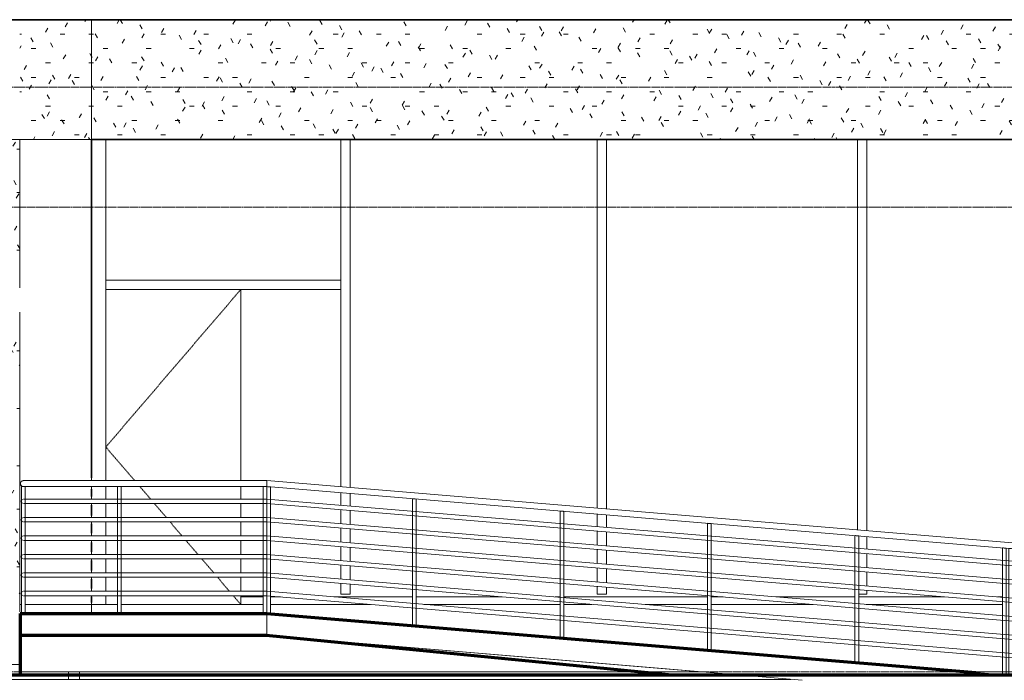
# Model space of a CAD drawing. Header units: inches. Extents: x -303 to 465, y -11 to 174.
# Tile 2 of 3: x -78 to 184, y -2 to 174. Entities that reach past the tile are written whole.
import ezdxf

# ---------------------------------------------------------------- set-up
doc = ezdxf.new("R2010")
doc.units = ezdxf.units.IN
doc.header["$MEASUREMENT"] = 0
doc.linetypes.add('Center 1_4_', pattern=[0.53125, 0.25, -0.09375, 0.09375, -0.09375])
doc.linetypes.add('Dash', pattern=[0.23622, 0.11811, -0.11811])
for name, color, linetype, lineweight in [('A-DETL', 90, 'Continuous', 9), ('A-DOOR', 31, 'Continuous', 9), ('A-FLOR', 192, 'Continuous', 9), ('A-FLOR-HRAL', 11, 'Continuous', 9), ('A-FLOR-LEVL', 51, 'Continuous', 9), ('A-WALL', 90, 'Continuous', 9), ('A-WALL-PATT', 111, 'Continuous', 9)]:
    doc.layers.add(name, color=color, linetype=linetype, lineweight=lineweight)
pattern_1 = [(0, (59.008, 47.244), (15.36, 3.84), [1.267, -10.253, 1.267, -10.253, -61.44]), (0, (59.008, 47.244), (15.36, 3.84), [-23.04, 1.267, -21.773, 1.267, -10.253, -26.88]), (0, (59.008, 47.244), (15.36, 3.84), [-57.6, 1.267, -6.413, 1.267, -17.933]), (120, (64.768, 49.164), (-11.005538, 11.38215), [1.267, -10.253, 1.267, -10.253, -61.44]), (120, (64.768, 49.164), (-11.005538, 11.38215), [-23.04, 1.267, -21.773, 1.267, -10.253, -26.88]), (120, (64.768, 49.164), (-11.005538, 11.38215), [-57.6, 1.267, -6.413, 1.267, -17.933]), (240, (66.688, 56.844), (-4.354462, -15.22215), [1.267, -10.253, 1.267, -10.253, -61.44]), (240, (66.688, 56.844), (-4.354462, -15.22215), [-23.04, 1.267, -21.773, 1.267, -10.253, -26.88]), (240, (66.688, 56.844), (-4.354462, -15.22215), [-57.6, 1.267, -6.413, 1.267, -17.933])]

# ---------------------------------------------------------------- blocks, each defined once
blk = doc.blocks.new('Planitar - Single Door_Flush Panel - 3_-0_ x 6_-8_-3188645-Front Elevation')
at = {"layer": 'A-DOOR', "linetype": 'Dash'}
for p, q in [((-19.45, 102), (-55.47, 60)), ((-55.47, 60), (-47.76, 51.02)), ((-46.41, 49.44), (-43.54, 46.1)), ((-42.53, 44.91), (-39.32, 41.17)), ((-38.31, 39.99), (-35.1, 36.25)), ((-34.09, 35.07), (-30.88, 31.33)), ((-29.87, 30.15), (-26.66, 26.41)), ((-25.65, 25.23), (-22.44, 21.49)), ((-21.43, 20.31), (-19.45, 18))]:
    blk.add_line(p, q, dxfattribs=at)
at = {"layer": 'A-DOOR'}
for p, q in [((-19.45, 51.02), (-19.45, 102)), ((-19.45, 46.1), (-19.45, 49.44)), ((-19.45, 41.17), (-19.45, 44.91)), ((-19.45, 36.25), (-19.45, 39.99)), ((-19.45, 31.33), (-19.45, 35.07)), ((-19.45, 26.41), (-19.45, 30.15)), ((-19.45, 21.49), (-19.45, 25.23)), ((-19.45, 20.02), (-19.45, 20.31))]:
    blk.add_line(p, q, dxfattribs=at)
blk = doc.blocks.new('Ramp - Ramp-3280916-Front Elevation')
at = {"layer": 'A-FLOR-LEVL'}
for p, q in [((-78.38, 15.58), (-12.46, 15.58)), ((-78.38, 15.58), (-78.38, 9.68)), ((-12.46, 15.58), (186.54, -1)), ((-12.46, 9.66), (-12.46, 15.58)), ((-12.46, 9.68), (-12.46, 15.58)), ((-12.46, 9.68), (-78.38, 9.68)), ((130.43, -2.25), (-12.46, 9.66)), ((186.54, -2.25), (186.54, -1))]:
    blk.add_line(p, q, dxfattribs=at)
blk = doc.blocks.new('Railing - 25mm-3184359-Front Elevation')
at = {"layer": 'A-FLOR-HRAL'}
for p, q in [((-52.33, 49.44), (-52.33, 15.58)), ((-51.84, 49.44), (-52.33, 49.44)), ((-51.34, 49.44), (-51.84, 49.44)), ((-51.34, 15.58), (-51.34, 49.44))]:
    blk.add_line(p, q, dxfattribs=at)
blk = doc.blocks.new('Railing - Railing-3281485-Front Elevation')
at = {"layer": 'A-FLOR-HRAL'}
for p, q in [((-12.47, 46.1), (-77.47, 46.1)), ((-77.47, 44.91), (-12.47, 44.91)), ((-12.47, 46.02), (-12.47, 45.92)), ((-12.47, 45.92), (-12.47, 45.8)), ((-12.47, 45.8), (-12.47, 45.66)), ((-12.47, 45.66), (-12.47, 45.5)), ((-12.47, 45.5), (-12.47, 45.35)), ((-12.47, 45.35), (-12.47, 45.21)), ((-12.47, 41.17), (-77.47, 41.17)), ((-77.47, 39.99), (-12.47, 39.99)), ((-12.47, 41.09), (-12.47, 41)), ((-12.47, 41), (-12.47, 40.88)), ((-12.47, 40.88), (-12.47, 40.74)), ((-12.47, 40.74), (-12.47, 40.58)), ((-12.47, 40.58), (-12.47, 40.43)), ((-12.47, 40.43), (-12.47, 40.29)), ((-12.47, 36.25), (-77.47, 36.25)), ((-77.47, 35.07), (-12.47, 35.07)), ((-12.47, 36.17), (-12.47, 36.08)), ((-12.47, 36.08), (-12.47, 35.96)), ((-12.47, 35.96), (-12.47, 35.81)), ((-12.47, 35.81), (-12.47, 35.66)), ((-12.47, 35.66), (-12.47, 35.51)), ((-12.47, 35.51), (-12.47, 35.37)), ((-12.47, 31.33), (-77.47, 31.33)), ((-77.47, 30.15), (-12.47, 30.15)), ((-12.47, 31.25), (-12.47, 31.16)), ((-12.47, 31.16), (-12.47, 30.89)), ((-12.47, 30.89), (-12.47, 30.74)), ((-12.47, 30.74), (-12.47, 30.59)), ((-12.47, 30.59), (-12.47, 30.45)), ((-12.47, 26.41), (-77.47, 26.41)), ((-12.47, 26.33), (-12.47, 26.24)), ((-77.47, 25.23), (-12.47, 25.23)), ((-12.47, 26.24), (-12.47, 26.11)), ((-12.47, 26.11), (-12.47, 25.97)), ((-12.47, 25.97), (-12.47, 25.82)), ((-12.47, 25.82), (-12.47, 25.67)), ((-12.47, 25.66), (-12.47, 25.52)), ((-12.47, 21.49), (-77.47, 21.49)), ((-12.47, 21.41), (-12.47, 21.32)), ((-12.47, 21.32), (-12.47, 21.19)), ((-12.47, 21.19), (-12.47, 21.05)), ((-12.47, 21.05), (-12.47, 20.9)), ((-77.47, 20.31), (-12.47, 20.31)), ((-12.47, 20.9), (-12.47, 20.75)), ((-12.47, 20.74), (-12.47, 20.6))]:
    blk.add_line(p, q, dxfattribs=at)
for points, knots in [([(-77.76, 46.02), (-77.77, 46.01), (-77.79, 46), (-77.84, 45.97), (-77.88, 45.93), (-77.91, 45.89), (-77.94, 45.85), (-77.98, 45.8), (-78.01, 45.73), (-78.05, 45.63), (-78.06, 45.56), (-78.06, 45.5)], [0.6666667, 0.6666667, 0.6666667, 0.6666667, 0.6875, 0.7083333, 0.75, 0.7708333, 0.7916667, 0.8333333, 0.875, 0.9166667, 1, 1, 1, 1]), ([(-78.06, 45.5), (-78.06, 45.45), (-78.05, 45.38), (-78.01, 45.28), (-77.98, 45.21), (-77.94, 45.15), (-77.91, 45.11), (-77.88, 45.08), (-77.83, 45.03), (-77.78, 45.01), (-77.76, 44.99)], [0, 0, 0, 0, 0.0833333, 0.125, 0.1666667, 0.2083333, 0.2291667, 0.25, 0.2916667, 0.3333333, 0.3333333, 0.3333333, 0.3333333]), ([(-77.76, 41.09), (-77.77, 41.09), (-77.79, 41.07), (-77.84, 41.04), (-77.88, 41.01), (-77.91, 40.97), (-77.94, 40.93), (-77.98, 40.88), (-78.01, 40.81), (-78.05, 40.71), (-78.06, 40.63), (-78.06, 40.58)], [0.6666667, 0.6666667, 0.6666667, 0.6666667, 0.6875, 0.7083333, 0.75, 0.7708333, 0.7916667, 0.8333333, 0.875, 0.9166667, 1, 1, 1, 1]), ([(-78.06, 40.58), (-78.06, 40.53), (-78.05, 40.45), (-78.01, 40.36), (-77.98, 40.29), (-77.94, 40.23), (-77.91, 40.19), (-77.88, 40.16), (-77.83, 40.11), (-77.78, 40.08), (-77.76, 40.07)], [0, 0, 0, 0, 0.0833333, 0.125, 0.1666667, 0.2083333, 0.2291667, 0.25, 0.2916667, 0.3333333, 0.3333333, 0.3333333, 0.3333333]), ([(-77.76, 36.17), (-77.77, 36.17), (-77.79, 36.15), (-77.84, 36.12), (-77.88, 36.09), (-77.91, 36.05), (-77.94, 36.01), (-77.98, 35.96), (-78.01, 35.89), (-78.05, 35.79), (-78.06, 35.71), (-78.06, 35.66)], [0.6666667, 0.6666667, 0.6666667, 0.6666667, 0.6875, 0.7083333, 0.75, 0.7708333, 0.7916667, 0.8333333, 0.875, 0.9166667, 1, 1, 1, 1]), ([(-78.06, 35.66), (-78.06, 35.61), (-78.05, 35.53), (-78.01, 35.44), (-77.98, 35.37), (-77.94, 35.31), (-77.91, 35.27), (-77.88, 35.23), (-77.83, 35.19), (-77.78, 35.16), (-77.76, 35.15)], [0, 0, 0, 0, 0.0833333, 0.125, 0.1666667, 0.2083333, 0.2291667, 0.25, 0.2916667, 0.3333333, 0.3333333, 0.3333333, 0.3333333]), ([(-77.76, 31.25), (-77.77, 31.25), (-77.79, 31.23), (-77.84, 31.2), (-77.88, 31.17), (-77.91, 31.13), (-77.94, 31.09), (-77.98, 31.04), (-78.01, 30.97), (-78.05, 30.87), (-78.06, 30.79), (-78.06, 30.74)], [0.6666667, 0.6666667, 0.6666667, 0.6666667, 0.6875, 0.7083333, 0.75, 0.7708333, 0.7916667, 0.8333333, 0.875, 0.9166667, 1, 1, 1, 1]), ([(-78.06, 30.74), (-78.06, 30.69), (-78.05, 30.61), (-78.01, 30.51), (-77.98, 30.44), (-77.94, 30.39), (-77.91, 30.35), (-77.88, 30.31), (-77.83, 30.27), (-77.78, 30.24), (-77.76, 30.23)], [0, 0, 0, 0, 0.0833333, 0.125, 0.1666667, 0.2083333, 0.2291667, 0.25, 0.2916667, 0.3333333, 0.3333333, 0.3333333, 0.3333333]), ([(-77.76, 26.33), (-77.77, 26.32), (-77.79, 26.31), (-77.84, 26.28), (-77.88, 26.25), (-77.91, 26.21), (-77.94, 26.17), (-77.98, 26.12), (-78.01, 26.05), (-78.05, 25.95), (-78.06, 25.87), (-78.06, 25.82)], [0.6666667, 0.6666667, 0.6666667, 0.6666667, 0.6875, 0.7083333, 0.75, 0.7708333, 0.7916667, 0.8333333, 0.875, 0.9166667, 1, 1, 1, 1]), ([(-78.06, 25.82), (-78.06, 25.77), (-78.05, 25.69), (-78.01, 25.59), (-77.98, 25.52), (-77.94, 25.47), (-77.91, 25.43), (-77.88, 25.39), (-77.83, 25.35), (-77.78, 25.32), (-77.76, 25.31)], [0, 0, 0, 0, 0.0833333, 0.125, 0.1666667, 0.2083333, 0.2291667, 0.25, 0.2916667, 0.3333333, 0.3333333, 0.3333333, 0.3333333]), ([(-77.76, 21.41), (-77.77, 21.4), (-77.79, 21.39), (-77.84, 21.36), (-77.88, 21.33), (-77.91, 21.29), (-77.94, 21.25), (-77.98, 21.19), (-78.01, 21.12), (-78.05, 21.03), (-78.06, 20.95), (-78.06, 20.9)], [0.6666667, 0.6666667, 0.6666667, 0.6666667, 0.6875, 0.7083333, 0.75, 0.7708333, 0.7916667, 0.8333333, 0.875, 0.9166667, 1, 1, 1, 1]), ([(-78.06, 20.9), (-78.06, 20.85), (-78.05, 20.77), (-78.01, 20.67), (-77.98, 20.6), (-77.94, 20.55), (-77.91, 20.51), (-77.88, 20.47), (-77.83, 20.43), (-77.78, 20.4), (-77.76, 20.39)], [0, 0, 0, 0, 0.0833333, 0.125, 0.1666667, 0.2083333, 0.2291667, 0.25, 0.2916667, 0.3333333, 0.3333333, 0.3333333, 0.3333333])]:
    blk.add_open_spline(points, degree=3, knots=knots, dxfattribs=at)
for p in [(-25.63, 0), (0, 0), (38.88, 0)]:
    blk.add_blockref('Railing - 25mm-3184359-Front Elevation', p)
blk = doc.blocks.new('Top Rail Type - Top Rail_Internal_-3281507-Front Elevation')
at = {"layer": 'A-FLOR-HRAL'}
for p, q in [((-12.47, 51.02), (-77.47, 51.02)), ((-12.47, 50.91), (-12.47, 50.79)), ((-12.47, 50.79), (-12.47, 50.62)), ((-12.47, 50.62), (-12.47, 50.43)), ((-12.47, 50.43), (-12.47, 50.23)), ((-12.47, 50.23), (-12.47, 50.03)), ((-12.47, 50.02), (-12.47, 49.84)), ((-77.47, 49.44), (-12.47, 49.44))]:
    blk.add_line(p, q, dxfattribs=at)
for points, knots in [([(-77.47, 51.02), (-77.48, 51.02), (-77.52, 51.02), (-77.57, 51.01), (-77.62, 51), (-77.67, 50.99), (-77.72, 50.98), (-77.77, 50.96), (-77.81, 50.94), (-77.86, 50.91), (-77.9, 50.88), (-77.96, 50.84), (-78.01, 50.8), (-78.06, 50.75), (-78.1, 50.7), (-78.15, 50.62), (-78.2, 50.53), (-78.24, 50.4), (-78.25, 50.3), (-78.25, 50.23)], [0.5, 0.5, 0.5, 0.5, 0.5208333, 0.5416667, 0.5625, 0.5833333, 0.6041667, 0.625, 0.6458333, 0.6666667, 0.6875, 0.7083333, 0.75, 0.7708333, 0.7916667, 0.8333333, 0.875, 0.9166667, 1, 1, 1, 1]), ([(-78.25, 50.23), (-78.25, 50.16), (-78.24, 50.06), (-78.2, 49.93), (-78.15, 49.83), (-78.1, 49.76), (-78.06, 49.71), (-78.01, 49.66), (-77.95, 49.6), (-77.88, 49.55), (-77.81, 49.52), (-77.77, 49.5), (-77.72, 49.48), (-77.67, 49.47), (-77.62, 49.46), (-77.57, 49.45), (-77.53, 49.44), (-77.5, 49.44), (-77.49, 49.44)], [0, 0, 0, 0, 0.0833333, 0.125, 0.1666667, 0.2083333, 0.2291667, 0.25, 0.2916667, 0.3333333, 0.3541667, 0.375, 0.3958333, 0.4166667, 0.4375, 0.4583333, 0.4791667, 0.489866, 0.489866, 0.489866, 0.489866])]:
    blk.add_open_spline(points, degree=3, knots=knots, dxfattribs=at)
blk = doc.blocks.new('Railing - 25mm-3282806-Front Elevation')
at = {"layer": 'A-FLOR-HRAL'}
for p, q in [((183.89, 33.07), (183.89, -0.78)), ((184.88, -0.86), (184.88, 32.99)), ((184.86, -0.86), (184.86, -0.86))]:
    blk.add_line(p, q, dxfattribs=at)
at = {"layer": 'A-FLOR-HRAL', "flags": 128}
for points in [[(184.38, 33.03), (184.17, 33.05), (184, 33.06), (183.9, 33.07)], [(184.88, 32.99), (184.86, 32.99), (184.77, 33), (184.6, 33.02), (184.38, 33.03)]]:
    blk.add_lwpolyline(points, dxfattribs=at)
blk = doc.blocks.new('Railing - 25mm-V1-Front Elevation')
at = {"layer": 'A-FLOR-HRAL'}
for p, q in [((-12.47, 49.44), (-12.47, 15.58)), ((-11.48, 15.5), (-11.48, 49.36)), ((-12.45, 15.58), (-12.45, 15.58)), ((-11.49, 15.5), (-11.49, 15.5))]:
    blk.add_line(p, q, dxfattribs=at)
at = {"layer": 'A-FLOR-HRAL', "flags": 128}
for points in [[(-11.97, 49.4), (-12.19, 49.41), (-12.36, 49.43), (-12.45, 49.44)], [(-11.48, 49.36), (-11.49, 49.36), (-11.59, 49.36), (-11.76, 49.38), (-11.97, 49.4)]]:
    blk.add_lwpolyline(points, dxfattribs=at)
blk = doc.blocks.new('Railing - Railing-3282673-Front Elevation')
at = {"layer": 'A-FLOR-HRAL'}
for p, q in [((186.54, 29.51), (-12.47, 46.1)), ((-12.47, 46.08), (-12.47, 46.1)), ((-12.47, 46.02), (-12.47, 46.08)), ((-12.47, 45.92), (-12.47, 46.02)), ((-12.47, 45.8), (-12.47, 45.92)), ((-12.47, 45.66), (-12.47, 45.8)), ((-12.47, 45.5), (-12.47, 45.66)), ((-12.47, 45.35), (-12.47, 45.5)), ((-12.47, 45.21), (-12.47, 45.35)), ((-12.47, 45.09), (-12.47, 45.21)), ((-12.47, 44.91), (-12.47, 44.93)), ((-12.47, 44.91), (186.54, 28.33)), ((186.54, 24.59), (-12.47, 41.17)), ((-12.47, 41.15), (-12.47, 41.17)), ((-12.47, 41.1), (-12.47, 41.15)), ((-12.47, 41), (-12.47, 41.09)), ((-12.47, 40.88), (-12.47, 41)), ((-12.47, 40.74), (-12.47, 40.88)), ((-12.47, 40.58), (-12.47, 40.74)), ((-12.47, 40.43), (-12.47, 40.58)), ((-12.47, 40.29), (-12.47, 40.43)), ((-12.47, 40.17), (-12.47, 40.29)), ((-12.47, 40.07), (-12.47, 40.16)), ((-12.47, 40.01), (-12.47, 40.07)), ((-12.47, 39.99), (-12.47, 40.01)), ((-12.47, 39.99), (186.54, 23.41)), ((186.54, 19.67), (-12.47, 36.25)), ((-12.47, 36.23), (-12.47, 36.25)), ((-12.47, 36.17), (-12.47, 36.23)), ((-12.47, 36.08), (-12.47, 36.17)), ((-12.47, 35.96), (-12.47, 36.08)), ((-12.47, 35.81), (-12.47, 35.96)), ((-12.47, 35.66), (-12.47, 35.81)), ((-12.47, 35.51), (-12.47, 35.66)), ((-12.47, 35.37), (-12.47, 35.51)), ((-12.47, 35.24), (-12.47, 35.36)), ((-12.47, 35.07), (-12.47, 35.09)), ((-12.47, 35.07), (186.54, 18.48)), ((186.54, 14.75), (-12.47, 31.33)), ((-12.47, 31.31), (-12.47, 31.33)), ((-12.47, 31.25), (-12.47, 31.31)), ((-12.47, 31.16), (-12.47, 31.25)), ((-12.47, 31.04), (-12.47, 31.16)), ((-12.47, 30.89), (-12.47, 31.04)), ((-12.47, 30.74), (-12.47, 30.89)), ((-12.47, 30.59), (-12.47, 30.74)), ((-12.47, 30.45), (-12.47, 30.59)), ((-12.47, 30.32), (-12.47, 30.44)), ((-12.47, 30.23), (-12.47, 30.32)), ((-12.47, 30.17), (-12.47, 30.23)), ((-12.47, 30.15), (-12.47, 30.17)), ((-12.47, 30.15), (186.54, 13.56)), ((186.54, 9.83), (-12.47, 26.41)), ((-12.47, 26.39), (-12.47, 26.41)), ((-12.47, 26.33), (-12.47, 26.39)), ((-12.47, 26.24), (-12.47, 26.33)), ((-12.47, 26.11), (-12.47, 26.24)), ((-12.47, 25.97), (-12.47, 26.11)), ((-12.47, 25.82), (-12.47, 25.97)), ((-12.47, 25.67), (-12.47, 25.82)), ((-12.47, 25.52), (-12.47, 25.67)), ((-12.47, 25.4), (-12.47, 25.52)), ((-12.47, 25.31), (-12.47, 25.4)), ((-12.47, 25.25), (-12.47, 25.31)), ((-12.47, 25.23), (-12.47, 25.25)), ((-12.47, 25.23), (186.54, 8.64)), ((186.54, 4.91), (-12.47, 21.49)), ((-12.47, 21.47), (-12.47, 21.49)), ((-12.47, 21.19), (-12.47, 21.32)), ((-12.47, 21.05), (-12.47, 21.19)), ((-12.47, 20.9), (-12.47, 21.05)), ((-12.47, 20.75), (-12.47, 20.9)), ((-12.47, 20.6), (-12.47, 20.74)), ((-12.47, 20.48), (-12.47, 20.6)), ((-12.47, 20.39), (-12.47, 20.48)), ((-12.47, 20.33), (-12.47, 20.38)), ((-12.47, 20.3), (-12.47, 20.32)), ((-12.47, 20.3), (186.54, 3.72))]:
    blk.add_line(p, q, dxfattribs=at)
at = {"layer": 'A-FLOR-HRAL', "flags": 128}
for points in [[(-12.47, 44.93), (-12.47, 44.99), (-12.47, 45.08)], [(-12.47, 35.09), (-12.47, 35.15), (-12.47, 35.24)], [(186.54, 29.51), (186.54, 29.49), (186.54, 29.43), (186.54, 29.34), (186.54, 29.22), (186.54, 29.07), (186.54, 28.92)], [(186.54, 28.92), (186.54, 28.77), (186.54, 28.62), (186.54, 28.5), (186.54, 28.41), (186.54, 28.35), (186.54, 28.33)], [(186.54, 24.59), (186.54, 24.57), (186.54, 24.51), (186.54, 24.42), (186.54, 24.29), (186.54, 24.15), (186.54, 24)], [(186.54, 24), (186.54, 23.84), (186.54, 23.7), (186.54, 23.58), (186.54, 23.48), (186.54, 23.43), (186.54, 23.41)], [(-12.47, 21.32), (-12.47, 21.41), (-12.47, 21.47)], [(186.54, 19.67), (186.54, 19.65), (186.54, 19.59), (186.54, 19.5), (186.54, 19.37), (186.54, 19.23), (186.54, 19.08)], [(186.54, 19.08), (186.54, 18.92), (186.54, 18.78), (186.54, 18.66), (186.54, 18.56), (186.54, 18.5), (186.54, 18.48)], [(186.54, 14.75), (186.54, 14.73), (186.54, 14.67), (186.54, 14.57), (186.54, 14.45), (186.54, 14.31), (186.54, 14.16)], [(186.54, 14.16), (186.54, 14), (186.54, 13.86), (186.54, 13.74), (186.54, 13.64), (186.54, 13.58), (186.54, 13.56)], [(186.54, 9.83), (186.54, 9.81), (186.54, 9.75), (186.54, 9.65), (186.54, 9.53), (186.54, 9.39), (186.54, 9.23)], [(186.54, 9.23), (186.54, 9.08), (186.54, 8.94), (186.54, 8.82), (186.54, 8.72), (186.54, 8.66), (186.54, 8.64)], [(186.54, 4.91), (186.54, 4.89), (186.54, 4.83), (186.54, 4.73), (186.54, 4.61), (186.54, 4.47), (186.54, 4.31)], [(186.54, 4.31), (186.54, 4.16), (186.54, 4.02), (186.54, 3.89), (186.54, 3.8), (186.54, 3.74), (186.54, 3.72)]]:
    blk.add_lwpolyline(points, dxfattribs=at)
for name, p in [('Railing - 25mm-V1-Front Elevation', (0, 0)), ('Railing - 25mm-3282806-Front Elevation', (-157.48, 13.12)), ('Railing - 25mm-3282806-Front Elevation', (-118.11, 9.84)), ('Railing - 25mm-3282806-Front Elevation', (-78.74, 6.56)), ('Railing - 25mm-3282806-Front Elevation', (-39.37, 3.28)), ('Railing - 25mm-3282806-Front Elevation', (0, 0)), ('Railing - 25mm-3282806-Front Elevation', (1.67, -0.14))]:
    blk.add_blockref(name, p)
blk = doc.blocks.new('Top Rail Type - Top Rail_Internal_-3282781-Front Elevation')
at = {"layer": 'A-FLOR-HRAL'}
for p, q in [((186.54, 34.43), (-12.47, 51.02)), ((-12.47, 50.79), (-12.47, 50.91)), ((-12.47, 50.62), (-12.47, 50.79)), ((-12.47, 50.43), (-12.47, 50.62)), ((-12.47, 50.23), (-12.47, 50.43)), ((-12.47, 50.03), (-12.47, 50.23)), ((-12.47, 49.84), (-12.47, 50.02)), ((-12.47, 49.67), (-12.47, 49.83)), ((-12.47, 49.44), (186.54, 32.85))]:
    blk.add_line(p, q, dxfattribs=at)
at = {"layer": 'A-FLOR-HRAL', "flags": 128}
for points in [[(-12.47, 50.91), (-12.47, 50.99), (-12.47, 51.02)], [(-12.47, 49.44), (-12.47, 49.46), (-12.47, 49.54), (-12.47, 49.67)], [(186.54, 34.43), (186.54, 34.41), (186.54, 34.33), (186.54, 34.2), (186.54, 34.04), (186.54, 33.85), (186.54, 33.64)], [(186.54, 33.64), (186.54, 33.44), (186.54, 33.25), (186.54, 33.08), (186.54, 32.96), (186.54, 32.88), (186.54, 32.85)]]:
    blk.add_lwpolyline(points, dxfattribs=at)

msp = doc.modelspace()

# ---------------------------------------------------------------- hatches: boundary and pattern name
at = {"layer": 'A-WALL-PATT'}
h = msp.add_hatch(dxfattribs=at)
h.set_pattern_fill('FP_1', color=256, style=0, pattern_type=2)
h.set_pattern_definition(pattern_1)
h.paths.add_polyline_path([(-62.466, 142), (-62.466, 174), (-78.466, 174), (-78.466, 142)], flags=0)
h = msp.add_hatch(dxfattribs=at)
h.set_pattern_fill('FP_1', color=256, style=0, pattern_type=2)
h.set_pattern_definition(pattern_1)
h.paths.add_polyline_path([(-59.277, 142), (-59.277, 174), (-62.466, 174), (-62.466, 142)], flags=0)
h = msp.add_hatch(dxfattribs=at)
h.set_pattern_fill('FP_1', color=256, style=0, pattern_type=2)
h.set_pattern_definition(pattern_1)
h.paths.add_polyline_path([(282.723, 142), (282.723, 174), (-59.277, 174), (-59.277, 142), (72.915, 142)], flags=0)
h = msp.add_hatch(dxfattribs=at)
h.set_pattern_fill('FP_1', color=256, style=0, pattern_type=2)
h.set_pattern_definition(pattern_1)
h.paths.add_polyline_path([(-209.466, 0), (-209.466, 94), (-80.466, 94), (-80.466, 16), (-78.466, 16), (-78.466, 96), (-211.466, 96), (-211.466, 0)], flags=0)
h.paths.add_polyline_path([(-93.05, 102.5), (-78.466, 102.5), (-78.466, 142), (-211.466, 142), (-211.466, 102.5), (-186.268, 102.5)], flags=0)
h = msp.add_hatch(dxfattribs=at)
h.set_pattern_fill('FP_1', color=256, style=0, pattern_type=2)
h.set_pattern_definition(pattern_1)
h.paths.add_polyline_path([(-61.932, 15.583), (-59.277, 15.583), (-59.277, 18), (-62.466, 18), (-62.466, 15.583)], flags=0)

# ---------------------------------------------------------------- linework, layer by layer
at = {"layer": 'A-DETL', "lineweight": 35}
for p, q in [((-226.71, 174), (383.441, 174)), ((-59.277, 142), (-59.277, 51.75)), ((282.723, 142), (-59.277, 142)), ((-59.277, 48.75), (-59.277, 46.75)), ((-59.277, 44.5), (-59.277, 41.75)), ((-59.277, 39.5), (-59.277, 37)), ((-59.277, 34.5), (-59.277, 32)), ((-59.277, 29.75), (-59.277, 27)), ((-59.277, 24.75), (-59.277, 22.25)), ((-59.277, 20), (-59.277, 18.5))]:
    msp.add_line(p, q, dxfattribs=at)
at = {"layer": 'A-DETL', "lineweight": 70}
for p, q in [((-78.38, 15.583), (-12.455, 15.583)), ((-78.38, 15.583), (-78.38, -0.75)), ((-12.455, 15.583), (177.885, -0.278)), ((-12.701, 9.678), (-78.38, 9.678)), ((94.723, -0.75), (-12.701, 9.678)), ((-255.71, -0.75), (398.29, -0.75))]:
    msp.add_line(p, q, dxfattribs=at)
at = {"layer": 'A-DETL'}
msp.add_line((-137.466, 2), (-78.38, 2), dxfattribs=at)
at = {"layer": 'A-FLOR'}
for p, q in [((-65.466, 0), (-65.466, -2)), ((-62.466, 0), (-62.466, -2)), ((127.433, -2), (-213.466, -2))]:
    msp.add_line(p, q, dxfattribs=at)
at = {"layer": 'A-FLOR-LEVL', "linetype": 'Center 1_4_'}
for p, q in [((-302.713, 156), (464.934, 156)), ((-303.459, 124), (464.934, 124)), ((-302.713, 0), (464.934, 0))]:
    msp.add_line(p, q, dxfattribs=at)
at = {"layer": 'A-WALL'}
for p, q in [((383.441, 174), (-226.71, 174)), ((-59.277, 174), (-59.277, 51.009)), ((-226.71, 142), (383.441, 142)), ((-78.466, 102.5), (-78.466, 142)), ((-55.469, 51.016), (-55.469, 142)), ((7.223, 142), (7.223, 49.377)), ((9.723, 49.168), (9.723, 142)), ((75.723, 142), (75.723, 43.668)), ((78.223, 43.46), (78.223, 142)), ((145.223, 142), (145.223, 37.871)), ((147.723, 37.663), (147.723, 142)), ((-55.469, 104.5), (7.223, 104.5)), ((7.223, 102), (-55.469, 102)), ((-19.446, 102), (-19.446, 51.016)), ((-78.466, 16), (-78.466, 96)), ((-59.277, 46.09), (-59.277, 49.449)), ((-55.469, 46.088), (-55.469, 49.442)), ((-19.446, 49.442), (-19.446, 46.095)), ((7.223, 47.799), (7.223, 44.455)), ((9.723, 44.247), (9.723, 47.591)), ((-59.277, 41.168), (-59.277, 44.92)), ((-55.469, 41.167), (-55.469, 44.921)), ((-19.446, 44.914), (-19.446, 41.174)), ((7.223, 43.272), (7.223, 39.534)), ((9.723, 39.326), (9.723, 43.064)), ((75.723, 42.088), (75.723, 38.747)), ((-59.277, 36.247), (-59.277, 39.998)), ((-55.469, 36.246), (-55.469, 40)), ((-19.446, 39.993), (-19.446, 36.253)), ((78.223, 38.539), (78.223, 41.88)), ((7.223, 38.351), (7.223, 34.613)), ((9.723, 34.404), (9.723, 38.143)), ((75.723, 37.562), (75.723, 33.826)), ((78.223, 33.617), (78.223, 37.353)), ((-59.277, 31.326), (-59.277, 35.077)), ((-55.469, 31.325), (-55.469, 35.078)), ((-19.446, 35.072), (-19.446, 31.331)), ((147.723, 32.743), (147.723, 36.088)), ((7.223, 33.43), (7.223, 29.691)), ((9.723, 29.483), (9.723, 33.221)), ((75.723, 32.64), (75.723, 28.904)), ((78.223, 28.696), (78.223, 32.432)), ((147.723, 27.822), (147.723, 31.562)), ((-59.277, 26.404), (-59.277, 30.156)), ((-55.469, 26.403), (-55.469, 30.157)), ((-19.446, 30.15), (-19.446, 26.41)), ((7.223, 28.508), (7.223, 24.77)), ((9.723, 24.562), (9.723, 28.3)), ((75.723, 27.719), (75.723, 23.983)), ((78.223, 23.775), (78.223, 27.511)), ((147.723, 22.9), (147.723, 26.64)), ((-59.277, 21.483), (-59.277, 25.235)), ((-55.469, 21.482), (-55.469, 25.236)), ((-19.446, 25.229), (-19.446, 21.489)), ((7.223, 23.587), (7.223, 20.75)), ((9.723, 20.75), (9.723, 23.379)), ((75.723, 22.798), (75.723, 20.75)), ((78.223, 20.75), (78.223, 22.59)), ((147.723, 20.75), (147.723, 21.719)), ((-59.277, 15.583), (-59.277, 20.313)), ((-55.469, 18), (-55.469, 20.315)), ((-19.446, 20.308), (-19.446, 18)), ((-13.45, 20), (-19.446, 20)), ((-8.807, 20), (-11.494, 20)), ((26.424, 20), (5.411, 20)), ((9.723, 20.75), (7.223, 20.75)), ((50.244, 20), (27.384, 20)), ((65.794, 20), (64.466, 20)), ((105.164, 20), (66.754, 20)), ((78.223, 20.75), (75.723, 20.75)), ((109.299, 20), (106.124, 20)), ((144.535, 20), (123.521, 20)), ((147.723, 20.75), (145.525, 20.75)), ((168.354, 20), (145.525, 20)), ((183.905, 20), (182.572, 20)), ((-77.958, 18), (-78.466, 18)), ((-52.328, 18), (-76.979, 18)), ((-13.45, 18), (-51.349, 18)), ((15.189, 18), (-11.494, 18)), ((65.794, 18), (29.411, 18)), ((74.244, 18), (66.754, 18)), ((105.164, 18), (88.466, 18)), ((133.299, 18), (106.124, 18)), ((183.905, 18), (147.521, 18)), ((-78.253, 0), (-78.253, 9.678)), ((-12.701, 9.678), (-78.253, 9.678)), ((103.433, 0), (-12.701, 9.678)), ((-78.466, 0), (103.433, 0)), ((174.545, 0), (183.907, 0))]:
    msp.add_line(p, q, dxfattribs=at)

# ---------------------------------------------------------------- block references
at = {"layer": 'A-DOOR'}
msp.add_blockref('Planitar - Single Door_Flush Panel - 3_-0_ x 6_-8_-3188645-Front Elevation', (0, 0), dxfattribs=at)
at = {"layer": 'A-FLOR-HRAL'}
for name in ['Top Rail Type - Top Rail_Internal_-3281507-Front Elevation', 'Top Rail Type - Top Rail_Internal_-3282781-Front Elevation', 'Railing - Railing-3281485-Front Elevation', 'Railing - Railing-3282673-Front Elevation']:
    msp.add_blockref(name, (0, 0), dxfattribs=at)
at = {"layer": 'A-FLOR-LEVL'}
msp.add_blockref('Ramp - Ramp-3280916-Front Elevation', (0, 0), dxfattribs=at)

doc.saveas('drawing.dxf')
